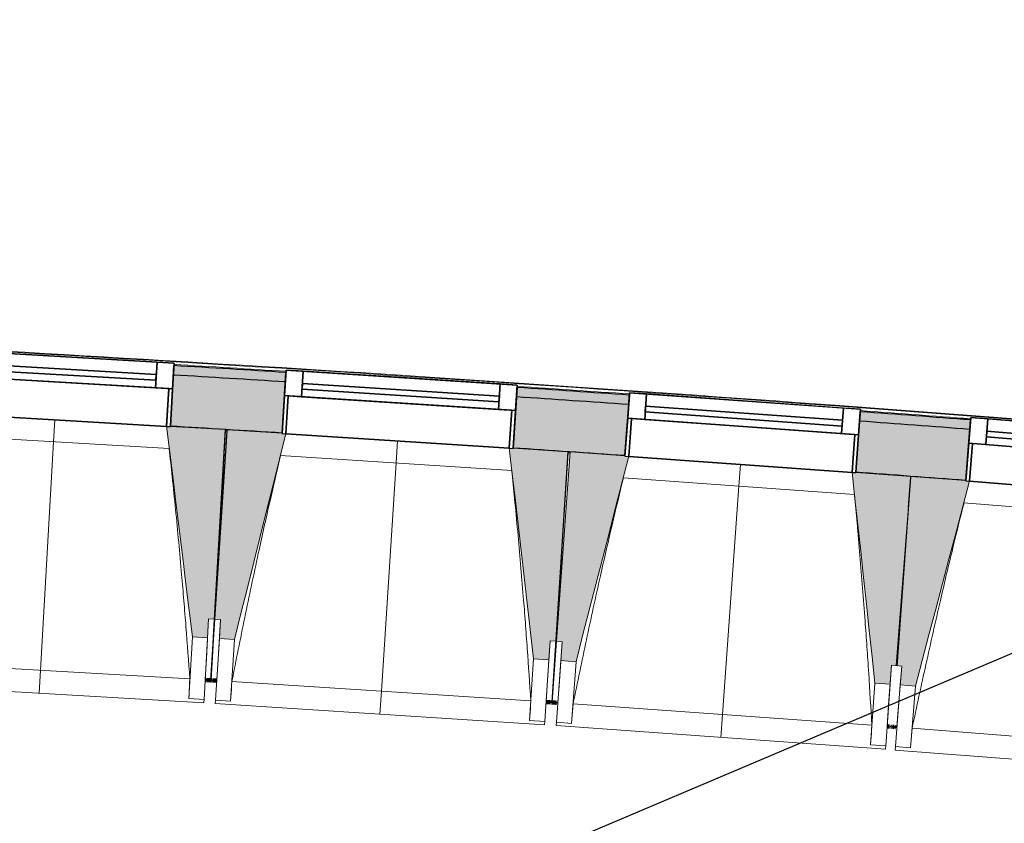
# Model space of a CAD drawing. Header units: centimetres. Extents: x -3926 to 10306, y -31136 to 469.
# Tile 34 of 42: x -1380 to -1120, y -2181 to -1969. Entities that reach past the tile are written whole.
import ezdxf

# ---------------------------------------------------------------- set-up
doc = ezdxf.new("R2010")
doc.units = ezdxf.units.CM
doc.linetypes.add('Tiret_2_', pattern=[0.25, 0.125, -0.125])
for name, color, linetype, lineweight in [('0-1', 7, 'Continuous', 5), ('COTGEN', 7, 'Continuous', 30), ('COTGEN-50', 7, 'Continuous', 30), ('MENUISERIES', 7, 'Continuous', 18), ('MENUISERIES-1', 7, 'Continuous', 25), ('MUR', 7, 'Continuous', 25), ('OSSATURE', 7, 'Continuous', 18), ('OSSATURE_C', 7, 'Continuous', 18), ('SERRU', 7, 'Continuous', 18), ('SERRU-traverse', 7, 'Continuous', 18), ('SOL', 7, 'Continuous', 25), ('Z', 7, 'Continuous', 18)]:
    doc.layers.add(name, color=color, linetype=linetype, lineweight=lineweight)
doc.layers.add('A-ANNO-NPLT', color=7, linetype='Continuous', lineweight=25, plot=False)
for name, color, linetype, lineweight, true_color in [('A-GLAZ-GLAS', 7, 'Continuous', 25, 0x5c63b1), ('ANNOTATIONS-6', 4, 'Tiret_2_', 100, 0x00ffff), ('HACHURE_C-1', 6, 'Continuous', 25, 0xff00ff), ('HACHURE_C-2', 6, 'Continuous', 5, 0xff00ff), ('MENUISERIES-2', 7, 'Continuous', 25, 0x5c63b1), ('MUR_C-1', 6, 'Continuous', 25, 0xff00ff), ('OSSATURE-1', 7, 'Continuous', 5, 0x787878), ('OSSATURE-2', 5, 'Continuous', 25, 0x0000ff), ('TITRARCHI-1', 1, 'Continuous', 30, 0xff0000)]:
    doc.layers.add(name, color=color, linetype=linetype, lineweight=lineweight, true_color=true_color)
doc.styles.add('Trebuchet MS_1', font='trebuc.ttf', dxfattribs={"height": 12})
doc.dimstyles.new('Cotes_linéaires', dxfattribs={"dimscale": 30.48, "dimtxt": 12.371411, "dimasz": 0.520833, "dimexe": 0.328084, "dimexo": 0, "dimgap": 0.246063, "dimtad": 1, "dimlfac": 0.01, "dimrnd": 0.01, "dimzin": 0, "dimdsep": 46, "dimtxsty": 'Trebuchet MS_1', "dimblk1": 'OBLIQUE', "dimblk2": 'OBLIQUE', "dimsah": 1, "dimcen": 0.09, "dimazin": 0, "dimtfac": 1, "dimtdec": 4, "dimtix": 1, "dimtmove": 0, "dimatfit": 3, "dimfxl": 1, "dimtvp": 1, "dimtfill": 1, "dimtolj": 1, "dimtzin": 0, "dimarcsym": 2})

# ---------------------------------------------------------------- blocks, each defined once
blk = doc.blocks.new('XXX_VIDE FENETRE - 590-389517-2021_015_1113_DCE_1_100_N0_cloison')
at = {"layer": 'A-ANNO-NPLT'}
for p, q in [((-30.51, 0), (-30.51, -10)), ((-29.51, 0), (-30.51, 0)), ((-29.51, -10), (-29.51, 0)), ((30.51, 0), (29.51, 0)), ((29.51, 0), (29.51, -10)), ((30.51, -10), (30.51, 0)), ((-30.51, -10), (-29.51, -10)), ((-26.01, -10), (-30.51, -10)), ((-30.51, -10), (-30.51, -16.75)), ((-26.01, -16.75), (-26.01, -10)), ((26.01, -10), (26.01, -16.75)), ((30.51, -10), (26.01, -10)), ((29.51, -10), (30.51, -10)), ((30.51, -16.75), (30.51, -10)), ((-30.51, -16.75), (-26.01, -16.75)), ((26.01, -16.75), (30.51, -16.75))]:
    blk.add_line(p, q, dxfattribs=at)
at = {"layer": 'A-GLAZ-GLAS'}
for p, q in [((26.01, -12), (-26.01, -12)), ((-26.01, -12), (-26.01, -13.5)), ((26.01, -13.5), (26.01, -12)), ((-26.01, -13.5), (26.01, -13.5))]:
    blk.add_line(p, q, dxfattribs=at)
at = {"layer": 'MENUISERIES-1'}
for p, q in [((-29.51, 0), (29.51, 0)), ((29.51, 0), (-29.51, 0)), ((-30.51, -10), (-30.51, -0.07)), ((-29.51, -0.07), (-29.51, -10)), ((29.51, -10), (29.51, -0.07)), ((30.51, -0.07), (30.51, -10)), ((30.51, -10), (-30.51, -10)), ((-30.51, -16.75), (-30.51, -10)), ((-30.51, -10), (30.51, -10)), ((-29.51, -10), (29.51, -10)), ((-26.01, -10), (-26.01, -16.75)), ((26.01, -10), (-26.01, -10)), ((26.01, -16.75), (26.01, -10)), ((30.51, -10), (30.51, -16.75)), ((30.51, -16.75), (-30.51, -16.75)), ((-26.01, -16.75), (26.01, -16.75))]:
    blk.add_line(p, q, dxfattribs=at)
at = {"layer": 'MENUISERIES-2'}
for p, q in [((-26.01, -13.5), (-26.01, -12)), ((-26.01, -12), (26.01, -12)), ((26.01, -12), (26.01, -13.5)), ((26.01, -13.5), (-26.01, -13.5))]:
    blk.add_line(p, q, dxfattribs=at)
blk = doc.blocks.new('XXX_VIDE FENETRE - 590-V14-2021_015_1113_DCE_1_100_N0_cloison')
at = {"layer": 'A-ANNO-NPLT'}
for p, q in [((-30.51, 0), (-30.51, -10)), ((-29.51, 0), (-30.51, 0)), ((-29.51, -10), (-29.51, 0)), ((30.51, 0), (29.51, 0)), ((29.51, 0), (29.51, -10)), ((30.51, -10), (30.51, 0)), ((-30.51, -10), (-29.51, -10)), ((-26.01, -10), (-30.51, -10)), ((-30.51, -10), (-30.51, -16.75)), ((-26.01, -16.75), (-26.01, -10)), ((26.01, -10), (26.01, -16.75)), ((30.51, -10), (26.01, -10)), ((29.51, -10), (30.51, -10)), ((30.51, -16.75), (30.51, -10)), ((-30.51, -16.75), (-26.01, -16.75)), ((26.01, -16.75), (30.51, -16.75))]:
    blk.add_line(p, q, dxfattribs=at)
at = {"layer": 'A-GLAZ-GLAS'}
for p, q in [((26.01, -12), (-26.01, -12)), ((-26.01, -12), (-26.01, -13.5)), ((26.01, -13.5), (26.01, -12)), ((-26.01, -13.5), (26.01, -13.5))]:
    blk.add_line(p, q, dxfattribs=at)
at = {"layer": 'MENUISERIES-1'}
for p, q in [((-29.51, 0), (29.51, 0)), ((29.51, 0), (-29.51, 0)), ((-30.51, -10), (-30.51, -0.11)), ((-29.51, -0.07), (-29.51, -10)), ((29.51, -10), (29.51, -0.07)), ((30.51, -0.07), (30.51, -10)), ((30.51, -10), (-30.51, -10)), ((-30.51, -16.75), (-30.51, -10)), ((-30.51, -10), (30.51, -10)), ((-29.51, -10), (29.51, -10)), ((-26.01, -10), (-26.01, -16.75)), ((26.01, -10), (-26.01, -10)), ((26.01, -16.75), (26.01, -10)), ((30.51, -10), (30.51, -16.75)), ((30.51, -16.75), (-30.51, -16.75)), ((-26.01, -16.75), (26.01, -16.75))]:
    blk.add_line(p, q, dxfattribs=at)
at = {"layer": 'MENUISERIES-2'}
for p, q in [((-26.01, -13.5), (-26.01, -12)), ((-26.01, -12), (26.01, -12)), ((26.01, -12), (26.01, -13.5)), ((26.01, -13.5), (-26.01, -13.5))]:
    blk.add_line(p, q, dxfattribs=at)
blk = doc.blocks.new('Garde-corps - Garde-corps-508221-2021_015_1113_DCE_1_100_N0_cloison')
at = {"layer": 'SERRU-traverse'}
for p, q in [((-1151.74, -2072.59), (-1153.75, -2072.44)), ((-1153.75, -2072.44), (-1151.74, -2072.59)), ((-1129.51, -2073.99), (-1133.38, -2073.73))]:
    blk.add_line(p, q, dxfattribs=at)
for radius, start, end in [(13044.68, 85.301593, 87.259515), (13044.86, 85.791063, 87.258723), (13043.97, 86.427964, 86.557968), (13043.97, 86.029611, 86.159933), (13044.86, 85.301593, 85.790698), (13043.97, 85.633537, 85.761579)]:
    blk.add_arc((-2122.26, -15080.1), radius, start, end, dxfattribs=at)
blk = doc.blocks.new('B02_ARC_rvt-1-2021_015_1113_DCE_1_100_N0_cloison')
at = {"layer": 'HACHURE_C-1'}
h = blk.add_hatch(color=256, dxfattribs=at)
h.paths.add_polyline_path([(-1055.15, -2096.21), (-1054.05, -2082.75), (-1068.54, -2081.57), (-1069.6, -2095.03), (-1061.29, -2095.7)])
h.paths.add_polyline_path([(-1130.43, -2090.24), (-1129.37, -2076.78), (-1158.42, -2074.6), (-1159.38, -2088.06), (-1130.44, -2090.24)])
h.paths.add_polyline_path([(-1220.25, -2083.69), (-1219.28, -2070.23), (-1248.86, -2068.21), (-1249.74, -2081.68), (-1220.26, -2083.69)])
h.paths.add_polyline_path([(-1310.63, -2077.74), (-1309.76, -2064.27), (-1339.28, -2062.46), (-1340.06, -2075.93), (-1310.63, -2077.74)])
h.paths.add_polyline_path([(-1400.97, -2072.41), (-1400.2, -2058.94), (-1429.63, -2057.34), (-1430.31, -2070.82), (-1400.98, -2072.41)])
h.paths.add_polyline_path([(-1491.26, -2067.72), (-1490.57, -2054.24), (-1520.06, -2052.84), (-1520.66, -2066.33), (-1491.26, -2067.72)])
h.paths.add_polyline_path([(-1581.62, -2063.65), (-1581.03, -2050.17), (-1610.53, -2048.97), (-1611.03, -2062.46), (-1581.62, -2063.65)])
h.paths.add_polyline_path([(-1672.01, -2060.21), (-1671.51, -2046.72), (-1701.02, -2045.74), (-1701.42, -2059.23), (-1672.01, -2060.21)])
h.paths.add_polyline_path([(-1762.41, -2057.4), (-1762.01, -2043.91), (-1791.53, -2043.12), (-1791.84, -2056.62), (-1762.42, -2057.4)])
h.paths.add_polyline_path([(-1852.84, -2055.22), (-1852.53, -2041.72), (-1882.05, -2041.14), (-1882.27, -2054.64), (-1852.84, -2055.22)])
h.paths.add_polyline_path([(-2311.15, -2053.8), (-2305.19, -2053.71), (-2305.39, -2040.22), (-2311.36, -2040.3), (-2311.18, -2051.86)])
h.paths.add_polyline_path([(-1943.28, -2053.66), (-1943.12, -2040.16), (-1972.5, -2039.79), (-1972.62, -2053.29), (-1943.28, -2053.66)])
h.paths.add_polyline_path([(-2244.18, -2053), (-2214.68, -2052.76), (-2214.76, -2039.26), (-2244.33, -2039.5), (-2244.19, -2051.86)])
h.paths.add_polyline_path([(-2033.64, -2052.73), (-2033.55, -2039.23), (-2063.2, -2039.06), (-2063.14, -2052.56), (-2033.64, -2052.73)])
h.paths.add_polyline_path([(-2153.66, -2052.47), (-2124.16, -2052.43), (-2124.24, -2038.93), (-2153.72, -2038.97), (-2153.66, -2051.86)])
at = {"layer": 'HACHURE_C-2'}
h = blk.add_hatch(color=256, dxfattribs=at)
h.paths.add_polyline_path([(-1054.05, -2082.75), (-1053.84, -2080.26), (-1068.34, -2079.08), (-1068.54, -2081.57), (-1061.09, -2082.18)])
h.paths.add_polyline_path([(-1129.37, -2076.78), (-1129.17, -2074.29), (-1158.24, -2072.1), (-1158.42, -2074.6), (-1129.65, -2076.76)])
h.paths.add_polyline_path([(-1219.28, -2070.23), (-1219.1, -2067.74), (-1248.7, -2065.71), (-1248.86, -2068.21), (-1219.54, -2070.21)])
h.paths.add_polyline_path([(-1309.76, -2064.27), (-1309.59, -2061.77), (-1339.13, -2059.96), (-1339.28, -2062.46), (-1309.99, -2064.25)])
h.paths.add_polyline_path([(-1400.2, -2058.94), (-1400.05, -2056.44), (-1429.5, -2054.84), (-1429.63, -2057.34), (-1400.4, -2058.92)])
h.paths.add_polyline_path([(-1490.57, -2054.24), (-1490.44, -2051.74), (-1500.91, -2051.27), (-1501.11, -2053.73), (-1490.75, -2054.23)])
h.paths.add_polyline_path([(-1508.11, -2053.4), (-1507.9, -2050.91), (-1519.95, -2050.34), (-1520.06, -2052.84), (-1508.53, -2053.38)])
h.paths.add_polyline_path([(-1581.03, -2050.17), (-1580.92, -2047.67), (-1610.44, -2046.48), (-1610.53, -2048.97), (-1581.18, -2050.16)])
h.paths.add_polyline_path([(-1671.51, -2046.72), (-1671.41, -2044.22), (-1700.94, -2043.24), (-1701.02, -2045.74), (-1671.64, -2046.72)])
h.paths.add_polyline_path([(-1762.01, -2043.91), (-1761.94, -2041.41), (-1791.47, -2040.63), (-1791.53, -2043.12), (-1762.12, -2043.9)])
h.paths.add_polyline_path([(-1852.53, -2041.72), (-1852.53, -2039.22), (-1882.01, -2038.64), (-1882, -2041.14), (-1852.61, -2041.72)])
h.paths.add_polyline_path([(-2308.86, -2040.27), (-2305.35, -2040.22), (-2305.39, -2037.72), (-2308.9, -2037.77)])
h.paths.add_polyline_path([(-1943.06, -2040.16), (-1943.06, -2037.66), (-1972.48, -2037.29), (-1972.47, -2039.79), (-1943.12, -2040.16)])
h.paths.add_polyline_path([(-2244.33, -2039.5), (-2214.74, -2039.26), (-2214.76, -2036.76), (-2244.36, -2037)])
h.paths.add_polyline_path([(-2033.52, -2039.23), (-2033.55, -2036.73), (-2063.21, -2036.56), (-2063.19, -2039.06), (-2033.55, -2039.23)])
h.paths.add_polyline_path([(-2153.72, -2038.97), (-2124.22, -2038.93), (-2124.24, -2036.43), (-2153.73, -2036.47)])
at = {"layer": 'MUR'}
for p, q in [((-1340.06, -2075.93), (-1339.13, -2059.96)), ((-1309.59, -2061.77), (-1310.63, -2077.74)), ((-1249.74, -2081.68), (-1248.7, -2065.71)), ((-1219.1, -2067.74), (-1220.25, -2083.69)), ((-1159.38, -2088.06), (-1158.24, -2072.1)), ((-1129.17, -2074.29), (-1130.43, -2090.24))]:
    blk.add_line(p, q, dxfattribs=at)
at = {"layer": 'MUR_C-1'}
for p, q in [((-1339.13, -2059.96), (-1340.06, -2075.93)), ((-1310.63, -2077.74), (-1309.59, -2061.77)), ((-1248.7, -2065.71), (-1249.74, -2081.68)), ((-1220.25, -2083.69), (-1219.1, -2067.74)), ((-1158.24, -2072.1), (-1159.38, -2088.06)), ((-1130.43, -2090.24), (-1129.17, -2074.29))]:
    blk.add_line(p, q, dxfattribs=at)
for radius, start, end in [(13043.67, 86.427967, 86.557965), (13041.17, 86.427992, 86.557939), (13041.17, 86.029639, 86.159904), (13043.67, 86.029614, 86.15993), (13043.67, 85.63354, 85.761576), (13027.67, 86.42813, 86.557799), (13041.17, 85.633565, 85.76155), (13027.67, 86.029775, 86.159763), (13027.67, 85.633703, 85.761409)]:
    blk.add_arc((-2122.26, -15080.1), radius, start, end, dxfattribs=at)
at = {"layer": 'SOL'}
for p, q in [((-1325.1, -2077.06), (-1325.61, -2077.03)), ((-1325.61, -2077.03), (-1325.1, -2077.06)), ((-1234.72, -2082.88), (-1235.29, -2082.85)), ((-1235.29, -2082.85), (-1234.72, -2082.88))]:
    blk.add_line(p, q, dxfattribs=at)
at = {"layer": 'MENUISERIES'}
for name, p, rotation in [('XXX_VIDE FENETRE - 590-389517-2021_015_1113_DCE_1_100_N0_cloison', (-1370.52, -2074.29), 176.6926216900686), ('XXX_VIDE FENETRE - 590-389517-2021_015_1113_DCE_1_100_N0_cloison', (-1280.19, -2079.82), 176.2953526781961), ('XXX_VIDE FENETRE - 590-389517-2021_015_1113_DCE_1_100_N0_cloison', (-1189.82, -2085.99), 175.8980836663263), ('XXX_VIDE FENETRE - 590-V14-2021_015_1113_DCE_1_100_N0_cloison', (-1100.02, -2092.75), 175.5008146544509)]:
    blk.add_blockref(name, p, dxfattribs=dict(at, rotation=rotation))
at = {"layer": 'SERRU'}
blk.add_blockref('Garde-corps - Garde-corps-508221-2021_015_1113_DCE_1_100_N0_cloison', (0, 0), dxfattribs=at)
blk = doc.blocks.new('20_MUR PREFA_01 - MODULE_01 B-3165811-2021_015_1113_DCE_1_100_N0_cloison')
at = {"layer": 'Z'}
for p, q in [((0, 72.21), (0, 66.14)), ((0, 66.14), (0, 5.85)), ((0, 0.07), (0, 5.85))]:
    blk.add_line(p, q, dxfattribs=at)
blk = doc.blocks.new('B02_DC_STR_rvt-1-2021_015_1113_DCE_1_100_N0_cloison')
at = {"layer": 'OSSATURE-1'}
for points in [[(-1330.26, -2131.65), (-1329.98, -2126.66), (-1328.48, -2126.74), (-1325.59, -2076.82), (-1340.06, -2075.98), (-1340.06, -2076.05), (-1341.05, -2076.05), (-1334.26, -2131.42)], [(-1323.16, -2132.1), (-1309.64, -2077.92), (-1310.63, -2077.85), (-1310.63, -2077.78), (-1325.09, -2076.85), (-1328.32, -2126.76), (-1326.82, -2126.85), (-1327.15, -2131.84), (-1326.19, -2131.9)], [(-1240.33, -2137.46), (-1240.01, -2132.47), (-1238.51, -2132.57), (-1235.28, -2082.66), (-1249.74, -2081.73), (-1249.74, -2081.8), (-1250.74, -2081.73), (-1244.32, -2137.21), (-1240.43, -2137.46)], [(-1233.15, -2137.97), (-1219.26, -2083.88), (-1220.26, -2083.81), (-1220.26, -2083.74), (-1234.7, -2082.71), (-1238.28, -2132.59), (-1236.78, -2132.7), (-1237.14, -2137.68), (-1236.78, -2137.71)], [(-1150.37, -2143.91), (-1150.01, -2138.92), (-1148.51, -2139.03), (-1144.93, -2089.14), (-1159.39, -2088.11), (-1159.39, -2088.17), (-1160.39, -2088.1), (-1154.36, -2143.62)], [(-1143.71, -2144.42), (-1129.44, -2090.43), (-1130.44, -2090.35), (-1130.44, -2090.28), (-1144.88, -2089.15), (-1148.8, -2139), (-1147.31, -2139.12), (-1147.7, -2144.11), (-1147.31, -2144.14)]]:
    blk.add_hatch(color=256, dxfattribs=at).paths.add_polyline_path(points)
at = {"layer": 'ANNOTATIONS-6'}
for p, q in [((-1327.87, -2142.99), (-1330.91, -2142.8)), ((-1237.94, -2148.82), (-1241.05, -2148.6)), ((-1148.57, -2155.23), (-1151.16, -2155.03))]:
    blk.add_line(p, q, dxfattribs=at)
at = {"layer": 'MUR'}
for p, q in [((-1327.25, -2105.46), (-1326.94, -2105.48)), ((-1237.12, -2111.06), (-1236.74, -2111.09))]:
    blk.add_line(p, q, dxfattribs=at)
at = {"layer": 'OSSATURE'}
for p, q in [((-1399.98, -2072.59), (-1341.06, -2075.99)), ((-1340.38, -2081.82), (-1401.33, -2078.3)), ((-1309.64, -2077.92), (-1250.74, -2081.73)), ((-1250.1, -2087.56), (-1311.02, -2083.62)), ((-1219.26, -2083.88), (-1160.39, -2088.1)), ((-1159.79, -2093.94), (-1220.68, -2089.57)), ((-1129.44, -2090.43), (-1070.6, -2095.06)), ((-1070.04, -2100.9), (-1130.91, -2096.11)), ((-1329.98, -2126.66), (-1330.58, -2137.13)), ((-1328.48, -2126.74), (-1329.41, -2142.8)), ((-1329.36, -2142.8), (-1328.32, -2126.76)), ((-1327.5, -2137.32), (-1326.82, -2126.85)), ((-1334.26, -2131.42), (-1335.2, -2147.68)), ((-1330.26, -2131.65), (-1331.2, -2147.91)), ((-1328.2, -2148.1), (-1327.15, -2131.84)), ((-1324.21, -2148.36), (-1323.16, -2132.1)), ((-1240.01, -2132.47), (-1240.68, -2142.94)), ((-1238.51, -2132.57), (-1239.55, -2148.62)), ((-1239.43, -2148.63), (-1238.28, -2132.59)), ((-1237.54, -2143.15), (-1236.78, -2132.7)), ((-1413.74, -2137.98), (-1334.92, -2142.53)), ((-1330.58, -2137.13), (-1330.9, -2142.71)), ((-1327.86, -2142.9), (-1327.5, -2137.32)), ((-1244.32, -2137.21), (-1245.37, -2153.46)), ((-1240.33, -2137.46), (-1241.38, -2153.72)), ((-1238.31, -2153.93), (-1237.14, -2137.68)), ((-1234.32, -2154.22), (-1233.15, -2137.97)), ((-1150.01, -2138.92), (-1150.76, -2149.38)), ((-1148.13, -2149.58), (-1147.31, -2139.12)), ((-1330.91, -2142.8), (-1330.92, -2142.92)), ((-1330.92, -2142.92), (-1329.42, -2143.01)), ((-1329.41, -2142.9), (-1329.42, -2143.01)), ((-1329.37, -2143.01), (-1329.37, -2142.9)), ((-1329.37, -2143.01), (-1327.88, -2143.11)), ((-1327.88, -2143.11), (-1327.87, -2142.99)), ((-1323.85, -2143.21), (-1245.06, -2148.31)), ((-1240.68, -2142.94), (-1241.05, -2148.52)), ((-1237.94, -2148.73), (-1237.54, -2143.15)), ((-1418.11, -2143.8), (-1331.26, -2148.81)), ((-1154.36, -2143.62), (-1155.52, -2159.87)), ((-1150.37, -2143.91), (-1151.53, -2160.15)), ((-1148.98, -2160.35), (-1147.7, -2144.11)), ((-1144.99, -2160.66), (-1143.71, -2144.42)), ((-1335.2, -2147.68), (-1335.2, -2147.65)), ((-1331.2, -2147.91), (-1335.2, -2147.68)), ((-1331.2, -2147.89), (-1331.26, -2148.81)), ((-1328.26, -2149), (-1328.2, -2148.07)), ((-1324.21, -2148.36), (-1328.2, -2148.1)), ((-1324.2, -2148.33), (-1324.21, -2148.36)), ((-1241.05, -2148.6), (-1241.06, -2148.73)), ((-1328.26, -2149), (-1241.44, -2154.62)), ((-1241.06, -2148.73), (-1239.56, -2148.83)), ((-1239.55, -2148.71), (-1239.56, -2148.83)), ((-1239.45, -2148.84), (-1239.44, -2148.72)), ((-1239.45, -2148.84), (-1237.95, -2148.94)), ((-1237.95, -2148.94), (-1237.94, -2148.82)), ((-1233.93, -2149.07), (-1155.18, -2154.72)), ((-1150.76, -2149.38), (-1151.16, -2154.96)), ((-1148.57, -2155.15), (-1148.13, -2149.58)), ((-1245.37, -2153.46), (-1245.38, -2153.43)), ((-1241.38, -2153.72), (-1245.37, -2153.46)), ((-1241.38, -2153.69), (-1241.44, -2154.62)), ((-1238.37, -2154.83), (-1238.31, -2153.9)), ((-1238.37, -2154.83), (-1151.6, -2161.06)), ((-1234.32, -2154.22), (-1238.31, -2153.93)), ((-1234.31, -2154.19), (-1234.32, -2154.22)), ((-1151.16, -2155.04), (-1151.17, -2155.17)), ((-1151.17, -2155.17), (-1149.85, -2155.26)), ((-1149.85, -2155.26), (-1148.58, -2155.36)), ((-1148.58, -2155.36), (-1148.57, -2155.23)), ((-1144.56, -2155.52), (-1065.85, -2161.71)), ((-1155.52, -2159.87), (-1155.52, -2159.84)), ((-1151.53, -2160.15), (-1155.52, -2159.87)), ((-1151.53, -2160.13), (-1151.6, -2161.06)), ((-1149.05, -2161.25), (-1148.97, -2160.32)), ((-1149.05, -2161.25), (-1062.31, -2168.07)), ((-1144.99, -2160.66), (-1148.98, -2160.35)), ((-1144.98, -2160.63), (-1144.99, -2160.66))]:
    blk.add_line(p, q, dxfattribs=at)
at = {"layer": 'OSSATURE', "flags": 128}
for points in [[(-1335.2, -2147.65), (-1335.14, -2146.63), (-1335.09, -2145.6), (-1335.03, -2144.58), (-1334.98, -2143.55), (-1334.92, -2142.53)], [(-1323.85, -2143.21), (-1323.92, -2144.23), (-1323.99, -2145.26), (-1324.06, -2146.28), (-1324.13, -2147.31), (-1324.2, -2148.33)], [(-1245.38, -2153.43), (-1245.31, -2152.41), (-1245.25, -2151.39), (-1245.19, -2150.36), (-1245.13, -2149.34), (-1245.06, -2148.31)], [(-1233.93, -2149.07), (-1234, -2150.1), (-1234.08, -2151.12), (-1234.16, -2152.14), (-1234.24, -2153.17), (-1234.31, -2154.19)], [(-1155.52, -2159.84), (-1155.45, -2158.82), (-1155.38, -2157.79), (-1155.31, -2156.77), (-1155.24, -2155.75), (-1155.18, -2154.72)], [(-1144.56, -2155.52), (-1144.64, -2156.54), (-1144.73, -2157.56), (-1144.81, -2158.59), (-1144.9, -2159.61), (-1144.98, -2160.63)]]:
    blk.add_lwpolyline(points, dxfattribs=at)
at = {"layer": 'OSSATURE'}
for points, knots in [([(-1334.92, -2142.53), (-1335.25, -2137.95), (-1335.76, -2131.07), (-1336.51, -2121.91), (-1337.14, -2114.46), (-1337.86, -2106.45), (-1338.69, -2097.86), (-1339.53, -2089.65), (-1340.12, -2084.3), (-1340.39, -2081.82)], [0, 0, 0, 0, 0.2222222, 0.3333333, 0.4444444, 0.5833333, 0.7222222, 0.8611111, 0.9816328, 0.9816328, 0.9816328, 0.9816328]), ([(-1311.01, -2083.62), (-1311.99, -2087.73), (-1313.47, -2094.09), (-1315.41, -2102.7), (-1317.02, -2110), (-1318.7, -2117.87), (-1321.05, -2129.13), (-1322.75, -2137.57), (-1323.85, -2143.21)], [0.0183454, 0.0183454, 0.0183454, 0.0183454, 0.2222222, 0.3333333, 0.4444444, 0.5833333, 0.7222222, 1, 1, 1, 1]), ([(-1245.06, -2148.31), (-1245.36, -2143.72), (-1245.83, -2136.85), (-1246.5, -2127.68), (-1247.09, -2120.23), (-1247.76, -2112.21), (-1248.52, -2103.62), (-1249.31, -2095.4), (-1249.85, -2090.05), (-1250.11, -2087.56)], [0, 0, 0, 0, 0.2222222, 0.3333333, 0.4444444, 0.5833333, 0.7222222, 0.8611111, 0.9816328, 0.9816328, 0.9816328, 0.9816328]), ([(-1220.67, -2089.57), (-1221.68, -2093.68), (-1223.2, -2100.02), (-1225.2, -2108.63), (-1226.86, -2115.91), (-1228.6, -2123.77), (-1231.03, -2135.01), (-1232.78, -2143.44), (-1233.93, -2149.07)], [0.0183454, 0.0183454, 0.0183454, 0.0183454, 0.2222222, 0.3333333, 0.4444444, 0.5833333, 0.7222222, 1, 1, 1, 1]), ([(-1155.18, -2154.72), (-1155.44, -2150.13), (-1155.86, -2143.25), (-1156.47, -2134.08), (-1157, -2126.63), (-1157.62, -2118.6), (-1158.32, -2110), (-1159.05, -2101.78), (-1159.56, -2096.43), (-1159.8, -2093.94)], [0, 0, 0, 0, 0.2222222, 0.3333333, 0.4444444, 0.5833333, 0.7222222, 0.8611111, 0.9816328, 0.9816328, 0.9816328, 0.9816328]), ([(-1130.89, -2096.11), (-1131.93, -2100.21), (-1133.5, -2106.54), (-1135.56, -2115.13), (-1137.26, -2122.41), (-1139.06, -2130.26), (-1141.57, -2141.48), (-1143.38, -2149.9), (-1144.56, -2155.52)], [0.0183454, 0.0183454, 0.0183454, 0.0183454, 0.2222222, 0.3333333, 0.4444444, 0.5833333, 0.7222222, 1, 1, 1, 1])]:
    blk.add_open_spline(points, degree=3, knots=knots, dxfattribs=at)
at = {"layer": 'OSSATURE_C'}
for p, q in [((-1325.59, -2076.82), (-1340.07, -2075.98)), ((-1328.48, -2126.74), (-1325.59, -2076.82)), ((-1325.09, -2076.85), (-1328.32, -2126.76)), ((-1310.63, -2077.79), (-1325.09, -2076.85)), ((-1235.28, -2082.66), (-1249.74, -2081.73)), ((-1238.51, -2132.57), (-1235.28, -2082.66)), ((-1234.7, -2082.71), (-1238.28, -2132.59)), ((-1220.25, -2083.74), (-1234.7, -2082.71)), ((-1160.39, -2088.03), (-1159.64, -2094.98)), ((-1144.93, -2089.14), (-1159.39, -2088.11)), ((-1144.88, -2089.15), (-1148.8, -2139)), ((-1148.51, -2139.03), (-1144.93, -2089.14)), ((-1130.43, -2090.28), (-1144.88, -2089.15)), ((-1330.26, -2131.65), (-1329.98, -2126.66)), ((-1329.98, -2126.66), (-1328.48, -2126.74)), ((-1328.32, -2126.76), (-1326.82, -2126.85)), ((-1326.82, -2126.85), (-1327.15, -2131.84)), ((-1334.26, -2131.42), (-1330.26, -2131.65)), ((-1327.15, -2131.84), (-1323.16, -2132.1)), ((-1240.33, -2137.46), (-1240.01, -2132.47)), ((-1240.01, -2132.47), (-1238.51, -2132.57)), ((-1238.28, -2132.59), (-1236.78, -2132.7)), ((-1236.78, -2132.7), (-1237.14, -2137.68)), ((-1244.32, -2137.21), (-1240.33, -2137.46)), ((-1237.14, -2137.68), (-1233.15, -2137.97)), ((-1150.37, -2143.91), (-1150.01, -2138.92)), ((-1150.01, -2138.92), (-1148.51, -2139.03)), ((-1148.8, -2139), (-1147.31, -2139.12)), ((-1147.31, -2139.12), (-1147.7, -2144.11)), ((-1154.36, -2143.62), (-1150.37, -2143.91)), ((-1147.7, -2144.11), (-1143.71, -2144.42))]:
    blk.add_line(p, q, dxfattribs=at)
at = {"layer": 'OSSATURE_C', "flags": 128}
for points in [[(-1341.07, -2075.92), (-1340.22, -2082.86), (-1339.36, -2089.8), (-1338.51, -2096.73), (-1337.66, -2103.67), (-1336.81, -2110.61), (-1335.96, -2117.54), (-1335.11, -2124.48), (-1334.26, -2131.42)], [(-1323.16, -2132.1), (-1321.46, -2125.32), (-1319.77, -2118.54), (-1318.08, -2111.76), (-1316.39, -2104.98), (-1314.7, -2098.19), (-1313.01, -2091.41), (-1311.31, -2084.63), (-1309.62, -2077.85)], [(-1250.75, -2081.66), (-1249.94, -2088.61), (-1249.14, -2095.55), (-1248.34, -2102.49), (-1247.53, -2109.43), (-1246.73, -2116.38), (-1245.93, -2123.32), (-1245.12, -2130.26), (-1244.32, -2137.21)], [(-1233.15, -2137.97), (-1231.41, -2131.2), (-1229.68, -2124.43), (-1227.94, -2117.66), (-1226.2, -2110.89), (-1224.46, -2104.12), (-1222.72, -2097.35), (-1220.98, -2090.58), (-1219.24, -2083.81)], [(-1143.71, -2144.42), (-1141.92, -2137.66), (-1140.14, -2130.91), (-1138.35, -2124.15), (-1136.57, -2117.39), (-1134.78, -2110.63), (-1133, -2103.88), (-1131.21, -2097.12), (-1129.43, -2090.36)], [(-1159.63, -2095.03), (-1158.88, -2101.93), (-1158.13, -2108.88), (-1157.37, -2115.83), (-1156.62, -2122.78), (-1155.87, -2129.72), (-1155.11, -2136.67), (-1154.36, -2143.62)]]:
    blk.add_lwpolyline(points, dxfattribs=at)
at = {"layer": 'SOL'}
for p, q in [((-1325.61, -2077.1), (-1329.41, -2142.8)), ((-1329.36, -2142.8), (-1325.11, -2077.13)), ((-1235.3, -2082.99), (-1239.55, -2148.62)), ((-1145.52, -2097.35), (-1144.9, -2089.38)), ((-1330.9, -2142.71), (-1330.91, -2142.8)), ((-1330.91, -2142.8), (-1327.87, -2142.99)), ((-1330.91, -2142.8), (-1329.41, -2142.9)), ((-1329.41, -2142.8), (-1330.9, -2142.71)), ((-1329.37, -2142.9), (-1327.87, -2142.99)), ((-1327.86, -2142.9), (-1329.36, -2142.8)), ((-1327.87, -2142.99), (-1327.86, -2142.9)), ((-1239.55, -2148.62), (-1241.05, -2148.52)), ((-1241.05, -2148.52), (-1241.05, -2148.6)), ((-1237.94, -2148.82), (-1241.05, -2148.6)), ((-1241.05, -2148.6), (-1237.94, -2148.82)), ((-1151.16, -2155.03), (-1148.57, -2155.23)), ((-1148.57, -2155.15), (-1149.83, -2155.05)), ((-1148.57, -2155.23), (-1148.57, -2155.15))]:
    blk.add_line(p, q, dxfattribs=at)
at = {"layer": 'OSSATURE-2'}
for p, rotation in [((-1370.52, -2074.22), 176.6926216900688), ((-1280.18, -2079.76), 176.2953526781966), ((-1189.82, -2085.92), 175.8980836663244)]:
    blk.add_blockref('20_MUR PREFA_01 - MODULE_01 B-3165811-2021_015_1113_DCE_1_100_N0_cloison', p, dxfattribs=dict(at, rotation=rotation))
blk = doc.blocks.new('DIMBLOCK38-2021_015_1113_DCE_1_100_N0_cloison')
at = {"layer": 'COTGEN-50'}
for p, q in [((-1438.41, -1543.79), (-1436.76, -1523.85)), ((-1438.41, -1543.79), (-1439.24, -1553.75)), ((-1004.12, -1583.33), (-1002.15, -1563.43)), ((-1004.12, -1583.33), (-1005.11, -1593.28)), ((-1004.12, -1583.33), (-1004.12, -1583.33))]:
    blk.add_line(p, q, dxfattribs=at)
at = {"layer": 'COTGEN-50', "lineweight": 70}
for p, q in [((-1438.41, -1543.79), (-1429.84, -1536.53)), ((-1438.41, -1543.79), (-1446.98, -1551.04)), ((-1004.12, -1583.33), (-995.44, -1576.22)), ((-1004.12, -1583.33), (-1012.8, -1590.45))]:
    blk.add_line(p, q, dxfattribs=at)
at = {"layer": 'COTGEN-50'}
blk.add_arc((-3675.63, -28517.07), 27065.91, 84.335457, 85.258613, dxfattribs=at)
blk.add_arc((-3675.63, -28517.07), 27065.91, 84.335457, 85.258613, dxfattribs=at)
at = {"layer": 'COTGEN-50', "color": 0, "insert": (-1239.68, -1538.05), "char_height": 12, "width": 49.5695, "attachment_point": 1, "rotation": 354.797, "line_spacing_factor": 1.048425, "style": 'Trebuchet MS_1', "bg_fill": 3, "box_fill_scale": 1.25, "bg_fill_color": 256, "bg_fill_true_color": 13158600, "bg_fill_transparency": 0}
blk.add_mtext('0.92°', dxfattribs=at)
blk = doc.blocks.new('_Oblique')
at = {"color": 0, "linetype": 'ByBlock', "lineweight": -2}
blk.add_line((-0.5, -0.5), (0.5, 0.5), dxfattribs=at)
blk = doc.blocks.new('DIMBLOCK39-2021_015_1113_DCE_1_100_N0_cloison')
at = {"layer": 'COTGEN-50'}
for p, q in [((-994.52, -1582.81), (-992.55, -1562.91)), ((-994.52, -1582.81), (-995.51, -1592.76)), ((-471.54, -1639.37), (-469.21, -1619.5)), ((-471.54, -1639.37), (-472.7, -1649.3)), ((-471.54, -1639.37), (-471.54, -1639.37))]:
    blk.add_line(p, q, dxfattribs=at)
at = {"layer": 'COTGEN-50', "lineweight": 70}
for p, q in [((-994.52, -1582.81), (-985.84, -1575.7)), ((-994.52, -1582.81), (-1003.21, -1589.93)), ((-471.54, -1639.37), (-462.73, -1632.41)), ((-471.54, -1639.37), (-480.35, -1646.33))]:
    blk.add_line(p, q, dxfattribs=at)
at = {"layer": 'COTGEN-50'}
blk.add_arc((-3925.85, -31136), 29698.21, 83.320589, 84.335457, dxfattribs=at)
blk.add_arc((-3925.85, -31136), 29698.21, 83.320589, 84.335457, dxfattribs=at)
at = {"layer": 'COTGEN-50', "color": 0, "insert": (-750.98, -1584.99), "char_height": 12, "width": 49.5695, "attachment_point": 1, "rotation": 353.828, "line_spacing_factor": 1.048425, "style": 'Trebuchet MS_1', "bg_fill": 3, "box_fill_scale": 1.25, "bg_fill_color": 256, "bg_fill_true_color": 13158600, "bg_fill_transparency": 0}
blk.add_mtext('1.01°', dxfattribs=at)
blk = doc.blocks.new('DIMBLOCK40-2021_015_1113_DCE_1_100_N0_cloison')
at = {"layer": 'COTGEN-50'}
for p, q in [((-462.15, -1640.82), (-459.82, -1620.96)), ((-462.15, -1640.82), (-463.31, -1650.75)), ((118.38, -1732.03), (122.25, -1712.41)), ((118.38, -1732.03), (116.44, -1741.84)), ((118.38, -1732.03), (118.38, -1732.03))]:
    blk.add_line(p, q, dxfattribs=at)
at = {"layer": 'COTGEN-50', "lineweight": 70}
for p, q in [((-462.15, -1640.82), (-453.34, -1633.86)), ((-462.15, -1640.82), (-470.95, -1647.78)), ((118.38, -1732.03), (127.7, -1725.78)), ((118.38, -1732.03), (109.05, -1738.28))]:
    blk.add_line(p, q, dxfattribs=at)
at = {"layer": 'COTGEN-50'}
blk.add_arc((-1332.77, -9075.1), 7485.09, 78.821215, 83.320589, dxfattribs=at)
blk.add_arc((-1332.77, -9075.1), 7485.09, 78.821215, 83.320589, dxfattribs=at)
at = {"layer": 'COTGEN-50', "color": 0, "insert": (-187.85, -1654.94), "char_height": 12, "width": 49.5695, "attachment_point": 1, "rotation": 351.0709, "line_spacing_factor": 1.048425, "style": 'Trebuchet MS_1', "bg_fill": 3, "box_fill_scale": 1.25, "bg_fill_color": 256, "bg_fill_true_color": 13158600, "bg_fill_transparency": 0}
blk.add_mtext('4.50°', dxfattribs=at)
blk = doc.blocks.new('DIMBLOCK41-2021_015_1113_DCE_1_100_N0_cloison')
at = {"layer": 'COTGEN-50'}
for p, q in [((-2323.02, -1117.45), (-2323.17, -1107.45)), ((-2323.02, -1117.45), (-2318.27, -1427.14)), ((1459.94, -1572.92), (1462.47, -1563.25)), ((1459.94, -1572.92), (1383.27, -1867.09)), ((1459.94, -1572.92), (1459.94, -1572.92))]:
    blk.add_line(p, q, dxfattribs=at)
at = {"layer": 'COTGEN-50', "lineweight": 70}
for p, q in [((-2323.02, -1117.45), (-2315.2, -1109.39)), ((-2323.02, -1117.45), (-2330.83, -1125.51)), ((1459.94, -1572.92), (1469.63, -1567.24)), ((1459.94, -1572.92), (1450.26, -1578.6))]:
    blk.add_line(p, q, dxfattribs=at)
at = {"layer": 'COTGEN-50'}
blk.add_arc((-2106.17, -15253.9), 14138.12, 75.390267, 90.878841, dxfattribs=at)
blk.add_arc((-2106.17, -15253.9), 14138.12, 75.390267, 90.878841, dxfattribs=at)
at = {"layer": 'COTGEN-50', "color": 0, "insert": (-438.27, -1191.48), "char_height": 12, "width": 60.1376, "attachment_point": 1, "rotation": 353.1346, "line_spacing_factor": 1.048425, "style": 'Trebuchet MS_1', "bg_fill": 3, "box_fill_scale": 1.25, "bg_fill_color": 256, "bg_fill_true_color": 13158600, "bg_fill_transparency": 0}
blk.add_mtext('15.49°', dxfattribs=at)

msp = doc.modelspace()

# ---------------------------------------------------------------- linework, layer by layer
at = {"layer": 'TITRARCHI-1'}
msp.add_line((-994.604, -2083.368), (-1506.66, -2300.34), dxfattribs=at)

# ---------------------------------------------------------------- block references
at = {"layer": '0-1'}
for name in ['B02_DC_STR_rvt-1-2021_015_1113_DCE_1_100_N0_cloison', 'B02_ARC_rvt-1-2021_015_1113_DCE_1_100_N0_cloison']:
    msp.add_blockref(name, (0, 0), dxfattribs=at)

# ---------------------------------------------------------------- next in the draw order: dimensions: what is measured, and where the dimension line sits
at = {"layer": 'COTGEN'}
dim = msp.add_angular_dim_3p(base=(-1148.812, -1569.373), center=(-3675.633, -28517.071), p1=(-1002.147, -1563.43), p2=(-1436.756, -1523.855), dimstyle='Cotes_linéaires', override={"dimpost": '<>', "dimfxl": 436.406534}, dxfattribs=at)
dim.commit()
dim.dimension.update_dxf_attribs({"geometry": 'DIMBLOCK38-2021_015_1113_DCE_1_100_N0_cloison', "text_midpoint": (-1219.95, -1549.116)})

# ---------------------------------------------------------------- next in the draw order: dimensions: what is measured, and where the dimension line sits
dim = msp.add_angular_dim_3p(base=(-645.756, -1619.486), center=(-3925.854, -31136.004), p1=(-469.215, -1619.503), p2=(-992.549, -1562.909), dimstyle='Cotes_linéaires', override={"dimpost": '<>', "dimfxl": 526.385297}, dxfattribs=at)
dim.commit()
dim.dimension.update_dxf_attribs({"geometry": 'DIMBLOCK39-2021_015_1113_DCE_1_100_N0_cloison', "text_midpoint": (-731.444, -1596.405)})

# ---------------------------------------------------------------- next in the draw order: dimensions: what is measured, and where the dimension line sits
dim = msp.add_angular_dim_3p(base=(-74.313, -1696.566), center=(-1332.766, -9075.105), p1=(122.254, -1712.411), p2=(-459.82, -1620.958), dimstyle='Cotes_linéaires', override={"dimpost": '<>', "dimfxl": 589.214819}, dxfattribs=at)
dim.commit()
dim.dimension.update_dxf_attribs({"geometry": 'DIMBLOCK40-2021_015_1113_DCE_1_100_N0_cloison', "text_midpoint": (-168.878, -1667.287)})

# ---------------------------------------------------------------- next in the draw order: dimensions: what is measured, and where the dimension line sits
dim = msp.add_angular_dim_3p(base=(214.367, -1307.524), center=(-2106.165, -15253.902), p1=(1383.266, -1867.091), p2=(-2318.266, -1427.137), dimstyle='Cotes_linéaires', override={"dimpost": '<>', "dimfxl": 3727.586726}, dxfattribs=at)
dim.commit()
dim.dimension.update_dxf_attribs({"geometry": 'DIMBLOCK41-2021_015_1113_DCE_1_100_N0_cloison', "text_midpoint": (-414.493, -1203.634)})

doc.saveas('drawing.dxf')
